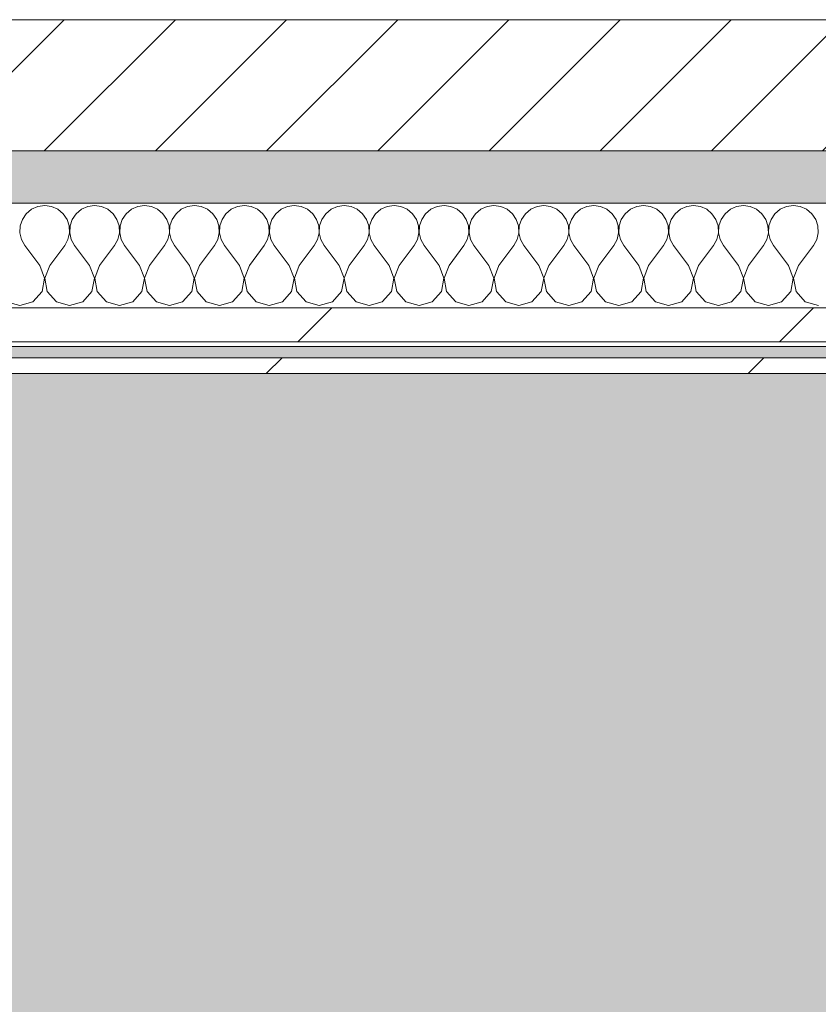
# Model space of a CAD drawing. Header units: millimetres. Extents: x -30280 to 19093, y -19284 to 4746.
# Tile 145 of 256: x -8086 to -7781, y -12645 to -12269. Entities that reach past the tile are written whole.
import ezdxf

# ---------------------------------------------------------------- set-up
doc = ezdxf.new("R2010")
doc.units = ezdxf.units.MM
doc.header["$MEASUREMENT"] = 0
doc.linetypes.add('Wipeout_Contour', pattern=[1000, 0, -1000])
for name, color, linetype in [('12_FAÇ_Façana', 7, 'Continuous'), ('Nuevo_07_CR_Cel Ras pladur', 7, 'Continuous'), ('Nuevo_08_E_Envans secs', 7, 'Continuous')]:
    doc.layers.add(name, color=color, linetype=linetype)
for name, color, linetype, lineweight, true_color in [('12_FAÇ_Façana_Pluma_Nº__176', 7, 'Continuous', 15, 0x93a0c6), ('Nuevo_07_CR_Cel Ras pladur_Pluma_Nº__102', 7, 'Continuous', 5, 0xcccccc), ('Nuevo_08_E_Envans secs_Pluma_Nº__102', 7, 'Continuous', 5, 0xcccccc), ('Nuevo_08_E_Envans secs_Pluma_Nº__171', 171, 'Continuous', 13, 0xaaaaff), ('Nuevo_08_E_Envans secs_Pluma_Nº__177', 7, 'Continuous', 15, 0xf7e046)]:
    doc.layers.add(name, color=color, linetype=linetype, lineweight=lineweight, true_color=true_color)
for name, color, linetype, lineweight in [('12_FAÇ_Façana_Pluma_Nº__2', 8, 'Continuous', 5), ('12_FAÇ_Façana_Pluma_Nº__7', 7, 'Continuous', 5), ('Nuevo_08_E_Envans secs_Pluma_Nº__1', 7, 'Continuous', 5)]:
    doc.layers.add(name, color=color, linetype=linetype, lineweight=lineweight)
pattern_1 = [(45, (0, 0), (-183.8478, 183.8478), [195, -65]), (45, (7e-14, 183.85), (-183.8478, 183.8478), [195, -65])]

# ---------------------------------------------------------------- blocks, each defined once
blk = doc.blocks.new('Forjado_1_1', base_point=(-28050.85, 1700.85))
at = {"layer": 'Nuevo_07_CR_Cel Ras pladur_Pluma_Nº__102', "linetype": 'Continuous', "lineweight": 0, "true_color": 0x333333}
h = blk.add_hatch(color=250, dxfattribs=at)
h.paths.add_polyline_path([(-28050.85, 1700.85), (-1702.11, 1700.85), (-1556.11, 1700.85), (-1556.11, -1703.98), (-1619.11, -1703.98), (-1619.11, -6940.7), (-1544.11, -6940.7), (-1544.11, -7505.7), (-1616.26, -7505.7), (-1616.05, -11923.98), (-1552.9, -11923.98), (-1552.9, -12503.98), (-2036.11, -12503.98), (-2036.11, -12340.7), (-6985.39, -12340.7), (-6985.39, -12549.28), (-7491.4, -12549.28), (-7491.4, -12393.7), (-10655.85, -12393.7), (-10657.1, -13685.07), (-1603.63, -13694.56), (-1609.23, -16937.98), (375.89, -16937.98), (375.89, -16738.98), (1128.89, -16738.98), (1128.89, -17066.98), (2622.91, -17066.98), (5778.89, -17066.98), (5778.89, -16738.98), (6378.89, -16738.98), (6378.89, -12488.98), (5778.89, -12488.98), (5763.89, -12069.98), (3832.9, -12069.98), (2768.91, -12069.98), (2768.91, -12619.14), (2622.91, -12619.14), (2622.91, -12069.98), (843.89, -12069.98), (843.89, -12503.98), (363.89, -12503.98), (363.89, -11923.98), (6641.89, -11923.98), (6627.87, -9203.97), (6003.89, -9207.42), (6010.89, -7490.7), (5790.89, -7490.7), (5790.89, -6940.7), (6010.89, -6940.7), (6010.89, -1710.7), (5770.89, -1710.7), (5770.89, 3861.73), (-28038.85, 3861.73)])
h.paths.add_polyline_path([(7.39, -9099.15), (-1192.61, -9099.15), (-1192.61, 1700.85), (7.39, 1700.85)], flags=0)
h.paths.add_polyline_path([(-1181.11, -11348.2), (-1181.11, -9848.2), (5718.89, -9848.2), (5718.89, -11348.2)], flags=0)
h.paths.add_polyline_path([(38, -16371.48), (-1162, -16371.48), (-1162, -12771.48), (38, -12771.48)], flags=0)
h.paths.add_polyline_path([(2309.36, -16371.48), (1109.36, -16371.48), (1109.36, -12771.48), (2309.36, -12771.48)], flags=0)
h.paths.add_polyline_path([(2226.83, -8799.15), (2226.83, 1400.85), (3726.83, 1400.85), (3726.83, -8799.15)], flags=0)
h.paths.add_polyline_path([(3832.9, -12471.48), (5032.9, -12471.48), (5032.9, -16671.48), (3832.9, -16671.48)], flags=0)
at = {"layer": 'Nuevo_07_CR_Cel Ras pladur_Pluma_Nº__102', "color": 254, "linetype": 'Continuous', "lineweight": 5, "true_color": 0xcccccc, "flags": 128}
blk.add_lwpolyline([(1128.89, -16738.98), (375.89, -16738.98), (375.89, -16937.98), (-1609.23, -16937.98), (-1603.63, -13694.56), (-10657.1, -13685.07), (-10655.85, -12393.7), (-7491.4, -12393.7), (-7491.4, -12549.28), (-6985.39, -12549.28), (-6985.39, -12340.7), (-2036.11, -12340.7), (-2036.11, -12503.98), (-1552.9, -12503.98), (-1552.9, -11923.98), (-1616.05, -11923.98), (-1616.26, -7505.7)], dxfattribs=at)
blk = doc.blocks.new('Muro_22_1', base_point=(-7036.11, -12338.98))
at = {"layer": '12_FAÇ_Façana_Pluma_Nº__176', "linetype": 'Continuous', "lineweight": 0, "true_color": 0x495063}
blk.add_hatch(color=251, dxfattribs=at).paths.add_polyline_path([(-7490.39, -12318.98), (-10997.42, -12318.98), (-10997.42, -12338.98), (-7490.39, -12338.98)])
at = {"layer": '12_FAÇ_Façana_Pluma_Nº__2', "linetype": 'Continuous', "lineweight": 5}
h = blk.add_hatch(dxfattribs=at)
h.set_pattern_fill('Ceramic_0001', color=8, style=0, pattern_type=2)
h.set_pattern_definition([(45, (0, 0), (-21.213203, 21.213203), [])])
h.paths.add_polyline_path([(-7490.39, -12268.98), (-10997.42, -12268.98), (-10997.42, -12318.98), (-7490.39, -12318.98)])
at = {"layer": '12_FAÇ_Façana_Pluma_Nº__7', "color": 7, "linetype": 'Continuous', "lineweight": 5}
for p, q in [((-10997.42, -12268.98), (-7490.39, -12268.98)), ((-10997.42, -12318.98), (-7490.39, -12318.98))]:
    blk.add_line(p, q, dxfattribs=at)
at = {"layer": '12_FAÇ_Façana_Pluma_Nº__7', "color": 7, "linetype": 'Continuous', "lineweight": 5, "flags": 128}
blk.add_lwpolyline([(-10997.42, -12338.98), (-7490.39, -12338.98)], dxfattribs=at)
blk = doc.blocks.new('*X710')
at = {"layer": 'Nuevo_08_E_Envans secs_Pluma_Nº__102', "color": 254, "linetype": 'Continuous', "lineweight": 5, "true_color": 0xcccccc}
for p, q in [((-8081.2, -12341.35), (-8083.22, -12343.03)), ((-8078.79, -12340.29), (-8081.2, -12341.35)), ((-8076.19, -12339.93), (-8078.79, -12340.29)), ((-8073.59, -12340.29), (-8076.19, -12339.93)), ((-8071.18, -12341.35), (-8073.59, -12340.29)), ((-8069.16, -12343.03), (-8071.18, -12341.35)), ((-8062.15, -12341.35), (-8064.17, -12343.03)), ((-8059.75, -12340.29), (-8062.15, -12341.35)), ((-8057.14, -12339.93), (-8059.75, -12340.29)), ((-8054.54, -12340.29), (-8057.14, -12339.93)), ((-8052.14, -12341.35), (-8054.54, -12340.29)), ((-8050.11, -12343.03), (-8052.14, -12341.35)), ((-8043.1, -12341.35), (-8045.13, -12343.03)), ((-8040.7, -12340.29), (-8043.1, -12341.35)), ((-8038.1, -12339.93), (-8040.7, -12340.29)), ((-8035.49, -12340.29), (-8038.1, -12339.93)), ((-8033.09, -12341.35), (-8035.49, -12340.29)), ((-8031.06, -12343.03), (-8033.09, -12341.35)), ((-8024.05, -12341.35), (-8026.08, -12343.03)), ((-8021.65, -12340.29), (-8024.05, -12341.35)), ((-8019.05, -12339.93), (-8021.65, -12340.29)), ((-8016.45, -12340.29), (-8019.05, -12339.93)), ((-8014.04, -12341.35), (-8016.45, -12340.29)), ((-8012.02, -12343.03), (-8014.04, -12341.35)), ((-8005.01, -12341.35), (-8007.03, -12343.03)), ((-8002.6, -12340.29), (-8005.01, -12341.35)), ((-8000, -12339.93), (-8002.6, -12340.29)), ((-7997.4, -12340.29), (-8000, -12339.93)), ((-7994.99, -12341.35), (-7997.4, -12340.29)), ((-7992.97, -12343.03), (-7994.99, -12341.35)), ((-7985.96, -12341.35), (-7987.98, -12343.03)), ((-7983.55, -12340.29), (-7985.96, -12341.35)), ((-7980.95, -12339.93), (-7983.55, -12340.29)), ((-7978.35, -12340.29), (-7980.95, -12339.93)), ((-7975.95, -12341.35), (-7978.35, -12340.29)), ((-7973.92, -12343.03), (-7975.95, -12341.35)), ((-7966.91, -12341.35), (-7968.94, -12343.03)), ((-7964.51, -12340.29), (-7966.91, -12341.35)), ((-7961.9, -12339.93), (-7964.51, -12340.29)), ((-7959.3, -12340.29), (-7961.9, -12339.93)), ((-7956.9, -12341.35), (-7959.3, -12340.29)), ((-7954.87, -12343.03), (-7956.9, -12341.35)), ((-7947.86, -12341.35), (-7949.89, -12343.03)), ((-7945.46, -12340.29), (-7947.86, -12341.35)), ((-7942.86, -12339.93), (-7945.46, -12340.29)), ((-7940.25, -12340.29), (-7942.86, -12339.93)), ((-7937.85, -12341.35), (-7940.25, -12340.29)), ((-7935.83, -12343.03), (-7937.85, -12341.35)), ((-7928.82, -12341.35), (-7930.84, -12343.03)), ((-7926.41, -12340.29), (-7928.82, -12341.35)), ((-7923.81, -12339.93), (-7926.41, -12340.29)), ((-7921.21, -12340.29), (-7923.81, -12339.93)), ((-7918.8, -12341.35), (-7921.21, -12340.29)), ((-7916.78, -12343.03), (-7918.8, -12341.35)), ((-7909.77, -12341.35), (-7911.79, -12343.03)), ((-7907.36, -12340.29), (-7909.77, -12341.35)), ((-7904.76, -12339.93), (-7907.36, -12340.29)), ((-7902.16, -12340.29), (-7904.76, -12339.93)), ((-7899.75, -12341.35), (-7902.16, -12340.29)), ((-7897.73, -12343.03), (-7899.75, -12341.35)), ((-7890.72, -12341.35), (-7892.74, -12343.03)), ((-7888.32, -12340.29), (-7890.72, -12341.35)), ((-7885.71, -12339.93), (-7888.32, -12340.29)), ((-7883.11, -12340.29), (-7885.71, -12339.93)), ((-7880.71, -12341.35), (-7883.11, -12340.29)), ((-7878.68, -12343.03), (-7880.71, -12341.35)), ((-7871.67, -12341.35), (-7873.7, -12343.03)), ((-7869.27, -12340.29), (-7871.67, -12341.35)), ((-7866.67, -12339.93), (-7869.27, -12340.29)), ((-7864.06, -12340.29), (-7866.67, -12339.93)), ((-7861.66, -12341.35), (-7864.06, -12340.29)), ((-7859.64, -12343.03), (-7861.66, -12341.35)), ((-7852.63, -12341.35), (-7854.65, -12343.03)), ((-7850.22, -12340.29), (-7852.63, -12341.35)), ((-7847.62, -12339.93), (-7850.22, -12340.29)), ((-7845.02, -12340.29), (-7847.62, -12339.93)), ((-7842.61, -12341.35), (-7845.02, -12340.29)), ((-7840.59, -12343.03), (-7842.61, -12341.35)), ((-7833.58, -12341.35), (-7835.6, -12343.03)), ((-7831.17, -12340.29), (-7833.58, -12341.35)), ((-7828.57, -12339.93), (-7831.17, -12340.29)), ((-7825.97, -12340.29), (-7828.57, -12339.93)), ((-7823.56, -12341.35), (-7825.97, -12340.29)), ((-7821.54, -12343.03), (-7823.56, -12341.35)), ((-7814.53, -12341.35), (-7816.55, -12343.03)), ((-7812.13, -12340.29), (-7814.53, -12341.35)), ((-7809.52, -12339.93), (-7812.13, -12340.29)), ((-7806.92, -12340.29), (-7809.52, -12339.93)), ((-7804.52, -12341.35), (-7806.92, -12340.29)), ((-7802.49, -12343.03), (-7804.52, -12341.35)), ((-7795.48, -12341.35), (-7797.51, -12343.03)), ((-7793.08, -12340.29), (-7795.48, -12341.35)), ((-7790.48, -12339.93), (-7793.08, -12340.29)), ((-7787.87, -12340.29), (-7790.48, -12339.93)), ((-7785.47, -12341.35), (-7787.87, -12340.29)), ((-7783.45, -12343.03), (-7785.47, -12341.35)), ((-8083.22, -12343.03), (-8084.71, -12345.19)), ((-8067.67, -12345.19), (-8069.16, -12343.03)), ((-8064.17, -12343.03), (-8065.66, -12345.19)), ((-8048.62, -12345.19), (-8050.11, -12343.03)), ((-8045.13, -12343.03), (-8046.61, -12345.19)), ((-8029.58, -12345.19), (-8031.06, -12343.03)), ((-8026.08, -12343.03), (-8027.57, -12345.19)), ((-8010.53, -12345.19), (-8012.02, -12343.03)), ((-8007.03, -12343.03), (-8008.52, -12345.19)), ((-7991.48, -12345.19), (-7992.97, -12343.03)), ((-7987.98, -12343.03), (-7989.47, -12345.19)), ((-7972.43, -12345.19), (-7973.92, -12343.03)), ((-7968.94, -12343.03), (-7970.42, -12345.19)), ((-7953.39, -12345.19), (-7954.87, -12343.03)), ((-7949.89, -12343.03), (-7951.38, -12345.19)), ((-7934.34, -12345.19), (-7935.83, -12343.03)), ((-7930.84, -12343.03), (-7932.33, -12345.19)), ((-7915.29, -12345.19), (-7916.78, -12343.03)), ((-7911.79, -12343.03), (-7913.28, -12345.19)), ((-7896.24, -12345.19), (-7897.73, -12343.03)), ((-7892.74, -12343.03), (-7894.23, -12345.19)), ((-7877.2, -12345.19), (-7878.68, -12343.03)), ((-7873.7, -12343.03), (-7875.19, -12345.19)), ((-7858.15, -12345.19), (-7859.64, -12343.03)), ((-7854.65, -12343.03), (-7856.14, -12345.19)), ((-7839.1, -12345.19), (-7840.59, -12343.03)), ((-7835.6, -12343.03), (-7837.09, -12345.19)), ((-7820.05, -12345.19), (-7821.54, -12343.03)), ((-7816.55, -12343.03), (-7818.04, -12345.19)), ((-7801.01, -12345.19), (-7802.49, -12343.03)), ((-7797.51, -12343.03), (-7798.99, -12345.19)), ((-7781.96, -12345.19), (-7783.45, -12343.03)), ((-8085.55, -12347.68), (-8085.68, -12350.31)), ((-8084.71, -12345.19), (-8085.55, -12347.68)), ((-8066.83, -12347.68), (-8067.67, -12345.19)), ((-8066.71, -12350.31), (-8066.83, -12347.68)), ((-8066.5, -12347.68), (-8066.63, -12350.31)), ((-8065.66, -12345.19), (-8066.5, -12347.68)), ((-8047.78, -12347.68), (-8048.62, -12345.19)), ((-8047.66, -12350.31), (-8047.78, -12347.68)), ((-8047.45, -12347.68), (-8047.58, -12350.31)), ((-8046.61, -12345.19), (-8047.45, -12347.68)), ((-8028.74, -12347.68), (-8029.58, -12345.19)), ((-8028.61, -12350.31), (-8028.74, -12347.68)), ((-8028.41, -12347.68), (-8028.53, -12350.31)), ((-8027.57, -12345.19), (-8028.41, -12347.68)), ((-8009.69, -12347.68), (-8010.53, -12345.19)), ((-8009.56, -12350.31), (-8009.69, -12347.68)), ((-8009.36, -12347.68), (-8009.49, -12350.31)), ((-8008.52, -12345.19), (-8009.36, -12347.68)), ((-7990.64, -12347.68), (-7991.48, -12345.19)), ((-7990.51, -12350.31), (-7990.64, -12347.68)), ((-7990.31, -12347.68), (-7990.44, -12350.31)), ((-7989.47, -12345.19), (-7990.31, -12347.68)), ((-7971.59, -12347.68), (-7972.43, -12345.19)), ((-7971.47, -12350.31), (-7971.59, -12347.68)), ((-7971.26, -12347.68), (-7971.39, -12350.31)), ((-7970.42, -12345.19), (-7971.26, -12347.68)), ((-7952.55, -12347.68), (-7953.39, -12345.19)), ((-7952.42, -12350.31), (-7952.55, -12347.68)), ((-7952.22, -12347.68), (-7952.34, -12350.31)), ((-7951.38, -12345.19), (-7952.22, -12347.68)), ((-7933.5, -12347.68), (-7934.34, -12345.19)), ((-7933.37, -12350.31), (-7933.5, -12347.68)), ((-7933.17, -12347.68), (-7933.29, -12350.31)), ((-7932.33, -12345.19), (-7933.17, -12347.68)), ((-7914.45, -12347.68), (-7915.29, -12345.19)), ((-7914.32, -12350.31), (-7914.45, -12347.68)), ((-7914.12, -12347.68), (-7914.25, -12350.31)), ((-7913.28, -12345.19), (-7914.12, -12347.68)), ((-7895.4, -12347.68), (-7896.24, -12345.19)), ((-7895.28, -12350.31), (-7895.4, -12347.68)), ((-7895.07, -12347.68), (-7895.2, -12350.31)), ((-7894.23, -12345.19), (-7895.07, -12347.68)), ((-7876.36, -12347.68), (-7877.2, -12345.19)), ((-7876.23, -12350.31), (-7876.36, -12347.68)), ((-7876.02, -12347.68), (-7876.15, -12350.31)), ((-7875.19, -12345.19), (-7876.02, -12347.68)), ((-7857.31, -12347.68), (-7858.15, -12345.19)), ((-7857.18, -12350.31), (-7857.31, -12347.68)), ((-7856.98, -12347.68), (-7857.1, -12350.31)), ((-7856.14, -12345.19), (-7856.98, -12347.68)), ((-7838.26, -12347.68), (-7839.1, -12345.19)), ((-7838.13, -12350.31), (-7838.26, -12347.68)), ((-7837.93, -12347.68), (-7838.06, -12350.31)), ((-7837.09, -12345.19), (-7837.93, -12347.68)), ((-7819.21, -12347.68), (-7820.05, -12345.19)), ((-7819.09, -12350.31), (-7819.21, -12347.68)), ((-7818.88, -12347.68), (-7819.01, -12350.31)), ((-7818.04, -12345.19), (-7818.88, -12347.68)), ((-7800.17, -12347.68), (-7801.01, -12345.19)), ((-7800.04, -12350.31), (-7800.17, -12347.68)), ((-7799.83, -12347.68), (-7799.96, -12350.31)), ((-7798.99, -12345.19), (-7799.83, -12347.68)), ((-7781.12, -12347.68), (-7781.96, -12345.19)), ((-7780.99, -12350.31), (-7781.12, -12347.68)), ((-8085.68, -12350.31), (-8085.08, -12352.87)), ((-8067.3, -12352.87), (-8066.71, -12350.31)), ((-8066.63, -12350.31), (-8066.03, -12352.87)), ((-8048.25, -12352.87), (-8047.66, -12350.31)), ((-8047.58, -12350.31), (-8046.99, -12352.87)), ((-8029.2, -12352.87), (-8028.61, -12350.31)), ((-8028.53, -12350.31), (-8027.94, -12352.87)), ((-8010.16, -12352.87), (-8009.56, -12350.31)), ((-8009.49, -12350.31), (-8008.89, -12352.87)), ((-7991.11, -12352.87), (-7990.51, -12350.31)), ((-7990.44, -12350.31), (-7989.84, -12352.87)), ((-7972.06, -12352.87), (-7971.47, -12350.31)), ((-7971.39, -12350.31), (-7970.8, -12352.87)), ((-7953.01, -12352.87), (-7952.42, -12350.31)), ((-7952.34, -12350.31), (-7951.75, -12352.87)), ((-7933.97, -12352.87), (-7933.37, -12350.31)), ((-7933.29, -12350.31), (-7932.7, -12352.87)), ((-7914.92, -12352.87), (-7914.32, -12350.31)), ((-7914.25, -12350.31), (-7913.65, -12352.87)), ((-7895.87, -12352.87), (-7895.28, -12350.31)), ((-7895.2, -12350.31), (-7894.6, -12352.87)), ((-7876.82, -12352.87), (-7876.23, -12350.31)), ((-7876.15, -12350.31), (-7875.56, -12352.87)), ((-7857.78, -12352.87), (-7857.18, -12350.31)), ((-7857.1, -12350.31), (-7856.51, -12352.87)), ((-7838.73, -12352.87), (-7838.13, -12350.31)), ((-7838.06, -12350.31), (-7837.46, -12352.87)), ((-7819.68, -12352.87), (-7819.09, -12350.31)), ((-7819.01, -12350.31), (-7818.41, -12352.87)), ((-7800.63, -12352.87), (-7800.04, -12350.31)), ((-7799.96, -12350.31), (-7799.37, -12352.87)), ((-7781.59, -12352.87), (-7780.99, -12350.31)), ((-8085.08, -12352.87), (-8083.81, -12355.17)), ((-8078.1, -12362.79), (-8083.81, -12355.17)), ((-8074.29, -12362.79), (-8068.57, -12355.17)), ((-8068.57, -12355.17), (-8067.3, -12352.87)), ((-8066.03, -12352.87), (-8064.76, -12355.17)), ((-8059.05, -12362.79), (-8064.76, -12355.17)), ((-8055.24, -12362.79), (-8049.52, -12355.17)), ((-8049.52, -12355.17), (-8048.25, -12352.87)), ((-8046.99, -12352.87), (-8045.71, -12355.17)), ((-8040, -12362.79), (-8045.71, -12355.17)), ((-8036.19, -12362.79), (-8030.48, -12355.17)), ((-8030.48, -12355.17), (-8029.2, -12352.87)), ((-8027.94, -12352.87), (-8026.67, -12355.17)), ((-8020.95, -12362.79), (-8026.67, -12355.17)), ((-8017.14, -12362.79), (-8011.43, -12355.17)), ((-8011.43, -12355.17), (-8010.16, -12352.87)), ((-8008.89, -12352.87), (-8007.62, -12355.17)), ((-8001.9, -12362.79), (-8007.62, -12355.17)), ((-7998.1, -12362.79), (-7992.38, -12355.17)), ((-7992.38, -12355.17), (-7991.11, -12352.87)), ((-7989.84, -12352.87), (-7988.57, -12355.17)), ((-7982.86, -12362.79), (-7988.57, -12355.17)), ((-7979.05, -12362.79), (-7973.33, -12355.17)), ((-7973.33, -12355.17), (-7972.06, -12352.87)), ((-7970.8, -12352.87), (-7969.52, -12355.17)), ((-7963.81, -12362.79), (-7969.52, -12355.17)), ((-7960, -12362.79), (-7954.29, -12355.17)), ((-7954.29, -12355.17), (-7953.01, -12352.87)), ((-7951.75, -12352.87), (-7950.48, -12355.17)), ((-7944.76, -12362.79), (-7950.48, -12355.17)), ((-7940.95, -12362.79), (-7935.24, -12355.17)), ((-7935.24, -12355.17), (-7933.97, -12352.87)), ((-7932.7, -12352.87), (-7931.43, -12355.17)), ((-7925.71, -12362.79), (-7931.43, -12355.17)), ((-7921.9, -12362.79), (-7916.19, -12355.17)), ((-7916.19, -12355.17), (-7914.92, -12352.87)), ((-7913.65, -12352.87), (-7912.38, -12355.17)), ((-7906.67, -12362.79), (-7912.38, -12355.17)), ((-7902.86, -12362.79), (-7897.14, -12355.17)), ((-7897.14, -12355.17), (-7895.87, -12352.87)), ((-7894.6, -12352.87), (-7893.33, -12355.17)), ((-7887.62, -12362.79), (-7893.33, -12355.17)), ((-7883.81, -12362.79), (-7878.1, -12355.17)), ((-7878.1, -12355.17), (-7876.82, -12352.87)), ((-7875.56, -12352.87), (-7874.29, -12355.17)), ((-7868.57, -12362.79), (-7874.29, -12355.17)), ((-7864.76, -12362.79), (-7859.05, -12355.17)), ((-7859.05, -12355.17), (-7857.78, -12352.87)), ((-7856.51, -12352.87), (-7855.24, -12355.17)), ((-7849.52, -12362.79), (-7855.24, -12355.17)), ((-7845.71, -12362.79), (-7840, -12355.17)), ((-7840, -12355.17), (-7838.73, -12352.87)), ((-7837.46, -12352.87), (-7836.19, -12355.17)), ((-7830.48, -12362.79), (-7836.19, -12355.17)), ((-7826.67, -12362.79), (-7820.95, -12355.17)), ((-7820.95, -12355.17), (-7819.68, -12352.87)), ((-7818.41, -12352.87), (-7817.14, -12355.17)), ((-7811.43, -12362.79), (-7817.14, -12355.17)), ((-7807.62, -12362.79), (-7801.9, -12355.17)), ((-7801.9, -12355.17), (-7800.63, -12352.87)), ((-7799.37, -12352.87), (-7798.1, -12355.17)), ((-7792.38, -12362.79), (-7798.1, -12355.17)), ((-7788.57, -12362.79), (-7782.86, -12355.17)), ((-7782.86, -12355.17), (-7781.59, -12352.87)), ((-8076.23, -12367.64), (-8078.1, -12362.79)), ((-8074.29, -12362.79), (-8076.15, -12367.64)), ((-8057.18, -12367.64), (-8059.05, -12362.79)), ((-8055.24, -12362.79), (-8057.1, -12367.64)), ((-8038.13, -12367.64), (-8040, -12362.79)), ((-8036.19, -12362.79), (-8038.06, -12367.64)), ((-8019.09, -12367.64), (-8020.95, -12362.79)), ((-8017.14, -12362.79), (-8019.01, -12367.64)), ((-8000.04, -12367.64), (-8001.9, -12362.79)), ((-7998.1, -12362.79), (-7999.96, -12367.64)), ((-7980.99, -12367.64), (-7982.86, -12362.79)), ((-7979.05, -12362.79), (-7980.91, -12367.64)), ((-7961.94, -12367.64), (-7963.81, -12362.79)), ((-7960, -12362.79), (-7961.87, -12367.64)), ((-7942.9, -12367.64), (-7944.76, -12362.79)), ((-7940.95, -12362.79), (-7942.82, -12367.64)), ((-7923.85, -12367.64), (-7925.71, -12362.79)), ((-7921.9, -12362.79), (-7923.77, -12367.64)), ((-7904.8, -12367.64), (-7906.67, -12362.79)), ((-7902.86, -12362.79), (-7904.72, -12367.64)), ((-7885.75, -12367.64), (-7887.62, -12362.79)), ((-7883.81, -12362.79), (-7885.68, -12367.64)), ((-7866.71, -12367.64), (-7868.57, -12362.79)), ((-7864.76, -12362.79), (-7866.63, -12367.64)), ((-7847.66, -12367.64), (-7849.52, -12362.79)), ((-7845.71, -12362.79), (-7847.58, -12367.64)), ((-7828.61, -12367.64), (-7830.48, -12362.79)), ((-7826.67, -12362.79), (-7828.53, -12367.64)), ((-7809.56, -12367.64), (-7811.43, -12362.79)), ((-7807.62, -12362.79), (-7809.49, -12367.64)), ((-7790.51, -12367.64), (-7792.38, -12362.79)), ((-7788.57, -12362.79), (-7790.44, -12367.64)), ((-8077.2, -12372.76), (-8076.23, -12367.64)), ((-8076.15, -12367.64), (-8075.19, -12372.76)), ((-8058.15, -12372.76), (-8057.18, -12367.64)), ((-8057.1, -12367.64), (-8056.14, -12372.76)), ((-8039.1, -12372.76), (-8038.13, -12367.64)), ((-8038.06, -12367.64), (-8037.09, -12372.76)), ((-8020.05, -12372.76), (-8019.09, -12367.64)), ((-8019.01, -12367.64), (-8018.04, -12372.76)), ((-8001.01, -12372.76), (-8000.04, -12367.64)), ((-7999.96, -12367.64), (-7998.99, -12372.76)), ((-7981.96, -12372.76), (-7980.99, -12367.64)), ((-7980.91, -12367.64), (-7979.95, -12372.76)), ((-7962.91, -12372.76), (-7961.94, -12367.64)), ((-7961.87, -12367.64), (-7960.9, -12372.76)), ((-7943.86, -12372.76), (-7942.9, -12367.64)), ((-7942.82, -12367.64), (-7941.85, -12372.76)), ((-7924.81, -12372.76), (-7923.85, -12367.64)), ((-7923.77, -12367.64), (-7922.8, -12372.76)), ((-7905.77, -12372.76), (-7904.8, -12367.64)), ((-7904.72, -12367.64), (-7903.76, -12372.76)), ((-7886.72, -12372.76), (-7885.75, -12367.64)), ((-7885.68, -12367.64), (-7884.71, -12372.76)), ((-7867.67, -12372.76), (-7866.71, -12367.64)), ((-7866.63, -12367.64), (-7865.66, -12372.76)), ((-7848.62, -12372.76), (-7847.66, -12367.64)), ((-7847.58, -12367.64), (-7846.61, -12372.76)), ((-7829.58, -12372.76), (-7828.61, -12367.64)), ((-7828.53, -12367.64), (-7827.57, -12372.76)), ((-7810.53, -12372.76), (-7809.56, -12367.64)), ((-7809.49, -12367.64), (-7808.52, -12372.76)), ((-7791.48, -12372.76), (-7790.51, -12367.64)), ((-7790.44, -12367.64), (-7789.47, -12372.76)), ((-8080.71, -12376.6), (-8077.2, -12372.76)), ((-8075.19, -12372.76), (-8071.67, -12376.6)), ((-8061.66, -12376.6), (-8058.15, -12372.76)), ((-8056.14, -12372.76), (-8052.63, -12376.6)), ((-8042.61, -12376.6), (-8039.1, -12372.76)), ((-8037.09, -12372.76), (-8033.58, -12376.6)), ((-8023.56, -12376.6), (-8020.05, -12372.76)), ((-8018.04, -12372.76), (-8014.53, -12376.6)), ((-8004.52, -12376.6), (-8001.01, -12372.76)), ((-7998.99, -12372.76), (-7995.48, -12376.6)), ((-7985.47, -12376.6), (-7981.96, -12372.76)), ((-7979.95, -12372.76), (-7976.44, -12376.6)), ((-7966.42, -12376.6), (-7962.91, -12372.76)), ((-7960.9, -12372.76), (-7957.39, -12376.6)), ((-7947.37, -12376.6), (-7943.86, -12372.76)), ((-7941.85, -12372.76), (-7938.34, -12376.6)), ((-7928.33, -12376.6), (-7924.81, -12372.76)), ((-7922.8, -12372.76), (-7919.29, -12376.6)), ((-7909.28, -12376.6), (-7905.77, -12372.76)), ((-7903.76, -12372.76), (-7900.25, -12376.6)), ((-7890.23, -12376.6), (-7886.72, -12372.76)), ((-7884.71, -12372.76), (-7881.2, -12376.6)), ((-7871.18, -12376.6), (-7867.67, -12372.76)), ((-7865.66, -12372.76), (-7862.15, -12376.6)), ((-7852.14, -12376.6), (-7848.62, -12372.76)), ((-7846.61, -12372.76), (-7843.1, -12376.6)), ((-7833.09, -12376.6), (-7829.58, -12372.76)), ((-7827.57, -12372.76), (-7824.05, -12376.6)), ((-7814.04, -12376.6), (-7810.53, -12372.76)), ((-7808.52, -12372.76), (-7805.01, -12376.6)), ((-7794.99, -12376.6), (-7791.48, -12372.76)), ((-7789.47, -12372.76), (-7785.96, -12376.6)), ((-8090.72, -12376.6), (-8085.71, -12378.02)), ((-8085.71, -12378.02), (-8080.71, -12376.6)), ((-8071.67, -12376.6), (-8066.67, -12378.02)), ((-8066.67, -12378.02), (-8061.66, -12376.6)), ((-8052.63, -12376.6), (-8047.62, -12378.02)), ((-8047.62, -12378.02), (-8042.61, -12376.6)), ((-8033.58, -12376.6), (-8028.57, -12378.02)), ((-8028.57, -12378.02), (-8023.56, -12376.6)), ((-8014.53, -12376.6), (-8009.52, -12378.02)), ((-8009.52, -12378.02), (-8004.52, -12376.6)), ((-7995.48, -12376.6), (-7990.48, -12378.02)), ((-7990.48, -12378.02), (-7985.47, -12376.6)), ((-7976.44, -12376.6), (-7971.43, -12378.02)), ((-7971.43, -12378.02), (-7966.42, -12376.6)), ((-7957.39, -12376.6), (-7952.38, -12378.02)), ((-7952.38, -12378.02), (-7947.37, -12376.6)), ((-7938.34, -12376.6), (-7933.33, -12378.02)), ((-7933.33, -12378.02), (-7928.33, -12376.6)), ((-7919.29, -12376.6), (-7914.29, -12378.02)), ((-7914.29, -12378.02), (-7909.28, -12376.6)), ((-7900.25, -12376.6), (-7895.24, -12378.02)), ((-7895.24, -12378.02), (-7890.23, -12376.6)), ((-7881.2, -12376.6), (-7876.19, -12378.02)), ((-7876.19, -12378.02), (-7871.18, -12376.6)), ((-7862.15, -12376.6), (-7857.14, -12378.02)), ((-7857.14, -12378.02), (-7852.14, -12376.6)), ((-7843.1, -12376.6), (-7838.1, -12378.02)), ((-7838.1, -12378.02), (-7833.09, -12376.6)), ((-7824.05, -12376.6), (-7819.05, -12378.02)), ((-7819.05, -12378.02), (-7814.04, -12376.6)), ((-7805.01, -12376.6), (-7800, -12378.02)), ((-7800, -12378.02), (-7794.99, -12376.6)), ((-7785.96, -12376.6), (-7780.95, -12378.02))]:
    blk.add_line(p, q, dxfattribs=at)
blk = doc.blocks.new('Muro_109_1', base_point=(-10638, -12403.98))
at = {"layer": 'Nuevo_08_E_Envans secs_Pluma_Nº__1', "color": 7, "linetype": 'Continuous', "lineweight": 5, "flags": 128}
blk.add_lwpolyline([(-7490.39, -12338.98), (-10675.9, -12338.98)], dxfattribs=at)
at = {"color": 254, "linetype": 'Wipeout_Contour', "lineweight": 0, "ltscale": 61631.376867}
blk.add_wipeout([(-7503.39, -12378.98), (-10649.96, -12378.98), (-10649.98, -12391.98), (-7503.39, -12391.98)], dxfattribs=at).dxf.layer = 'Nuevo_08_E_Envans secs'
at = {"color": 254, "linetype": 'Wipeout_Contour', "lineweight": 0, "ltscale": 61678.236318}
blk.add_wipeout([(-7515.39, -12397.98), (-10637.99, -12397.98), (-10638, -12403.98), (-7515.39, -12403.98)], dxfattribs=at).dxf.layer = 'Nuevo_08_E_Envans secs'
at = {"layer": 'Nuevo_08_E_Envans secs_Pluma_Nº__171', "linetype": 'Continuous', "lineweight": 13, "true_color": 0xaaaaff}
h = blk.add_hatch(dxfattribs=at)
h.set_pattern_fill('Panellat_HPL_0001', color=161, style=0, pattern_type=2)
h.set_pattern_definition(pattern_1)
h.paths.add_polyline_path([(-7515.39, -12397.98), (-10637.99, -12397.98), (-10638, -12403.98), (-7515.39, -12403.98)])
at = {"layer": 'Nuevo_08_E_Envans secs_Pluma_Nº__177', "linetype": 'Continuous', "lineweight": 15, "true_color": 0xf7e046}
h = blk.add_hatch(dxfattribs=at)
h.set_pattern_fill('Panellat_HPL_0001', color=53, style=0, pattern_type=2)
h.set_pattern_definition(pattern_1)
h.paths.add_polyline_path([(-7503.39, -12378.98), (-10649.96, -12378.98), (-10649.98, -12391.98), (-7503.39, -12391.98)])
at = {"layer": 'Nuevo_08_E_Envans secs_Pluma_Nº__1', "color": 7, "linetype": 'Continuous', "lineweight": 5}
for p, q in [((-10662.96, -12378.98), (-7490.39, -12378.98)), ((-10649.98, -12391.98), (-7503.39, -12391.98)), ((-10643.99, -12397.98), (-7509.39, -12397.98))]:
    blk.add_line(p, q, dxfattribs=at)
at = {"layer": 'Nuevo_08_E_Envans secs_Pluma_Nº__1', "color": 7, "linetype": 'Continuous', "lineweight": 5, "flags": 128}
blk.add_lwpolyline([(-10638, -12403.98), (-7515.39, -12403.98)], dxfattribs=at)
at = {"layer": 'Nuevo_08_E_Envans secs', "color": 7, "lineweight": 20}
blk.add_blockref('*X710', (0, 0), dxfattribs=at)

msp = doc.modelspace()

# ---------------------------------------------------------------- block references
at = {"layer": '12_FAÇ_Façana', "color": 7, "lineweight": 20}
msp.add_blockref('Muro_22_1', (-7036.11, -12338.98), dxfattribs=at)
at = {"layer": 'Nuevo_07_CR_Cel Ras pladur', "color": 254, "linetype": 'Continuous', "lineweight": 5, "true_color": 0xcccccc}
msp.add_blockref('Forjado_1_1', (-28050.85, 1700.85), dxfattribs=at)

# ---------------------------------------------------------------- next in the draw order: block references
at = {"layer": 'Nuevo_08_E_Envans secs', "color": 7, "lineweight": 20}
msp.add_blockref('Muro_109_1', (-10638, -12403.98), dxfattribs=at)

doc.saveas('drawing.dxf')
